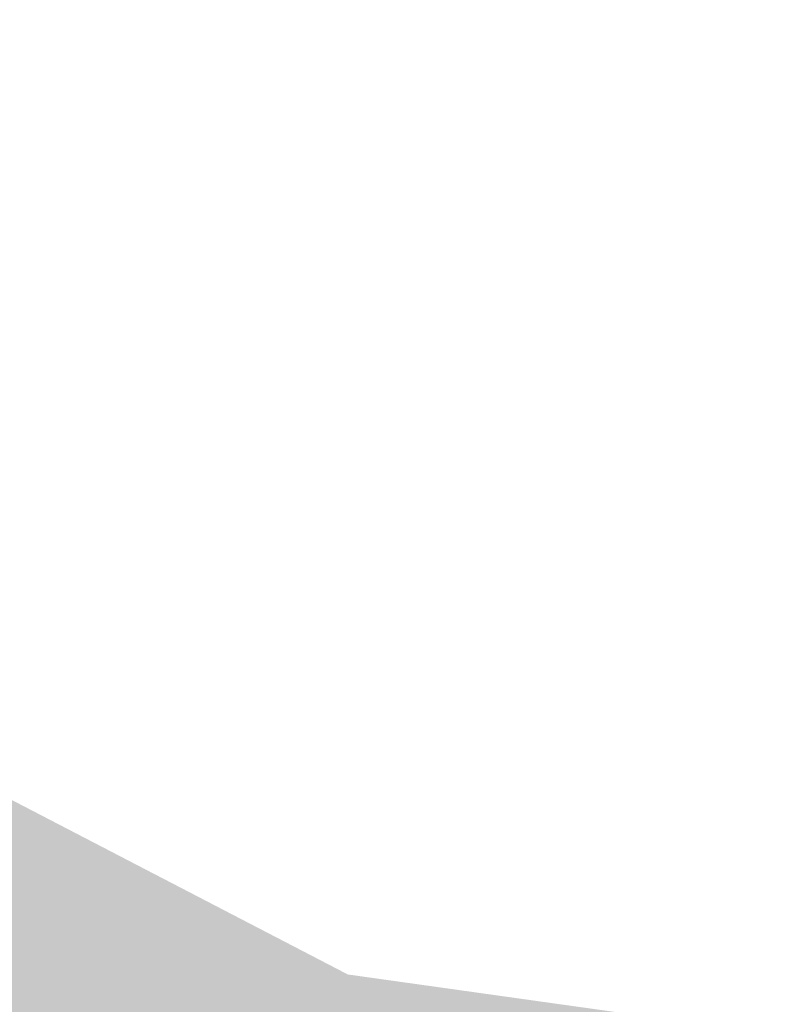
# Model space of a CAD drawing. Header units: inches. Extents: x 0 to 191500, y 0 to 342750.
# Tile 89 of 256: x 186086 to 186151, y 330834 to 330919. Entities that reach past the tile are written whole.
import ezdxf

# ---------------------------------------------------------------- set-up
doc = ezdxf.new("R2010")
doc.units = ezdxf.units.IN
doc.header["$MEASUREMENT"] = 0
doc.layers.add('ECW', color=150, linetype='Continuous', lineweight=20)
doc.layers.add('Tekst algemeen', color=7, linetype='Continuous', lineweight=20)
doc.styles.add('Verdana', font='arial.ttf')
doc.dimstyles.new('Waterblock1OP1', dxfattribs={"dimscale": 3, "dimtxt": 30, "dimasz": 20, "dimexe": 2, "dimexo": 1, "dimgap": 5, "dimtad": 1, "dimdec": 1, "dimdsep": 46, "dimtxsty": 'Verdana', "dimcen": -10, "dimse1": 1, "dimse2": 1, "dimadec": 0, "dimazin": 0, "dimtfac": 1, "dimtdec": 1, "dimtmove": 1, "dimatfit": 3, "dimfxl": 1, "dimtolj": 1, "dimtzin": 0, "dimarcsym": 0})
doc.dimstyles.new('Waterblock1OP20', dxfattribs={"dimtxt": 2, "dimasz": 1, "dimexe": 0.5, "dimexo": 0.875, "dimgap": 0.875, "dimtad": 1, "dimdec": 0, "dimlfac": 20, "dimdsep": 46, "dimtxsty": 'Standard', "dimblk": 'OBLIQUE', "dimcen": -3.5, "dimadec": 0, "dimazin": 0, "dimtfac": 1, "dimtdec": 0, "dimtmove": 1, "dimatfit": 3, "dimfxl": 1, "dimtolj": 1, "dimtzin": 0, "dimarcsym": 0})
picture_1 = doc.add_image_def('image1.ecw', size_in_pixel=(220000, 285000))

msp = doc.modelspace()

# ---------------------------------------------------------------- pictures from other files: only their frames are drawn
at = {"layer": 'ECW'}
image = msp.add_image(picture_1, insert=(180500, 328500), size_in_units=(11000, 14250), dxfattribs=at)
image.dxf.flags = 7

# ---------------------------------------------------------------- leaders
at = {"layer": 'Tekst algemeen'}
for points, dimstyle, override in [([(186278.94136, 330819.68282), (186278.10474, 330828.36664)], 'Waterblock1OP1', {"dimasz": 300, "dimse1": 0, "dimse2": 0}), ([(186249.29422, 330766.51862), (186240.39017, 330769.42649)], 'Waterblock1OP1', {"dimasz": 300, "dimse1": 0, "dimse2": 0}), ([(186235.55213, 330819.56931), (186232.46554, 330819.49657)], 'Waterblock1OP20', {"dimasz": 300})]:
    msp.add_leader(points, dimstyle=dimstyle, override=override, dxfattribs=at)

doc.saveas('drawing.dxf')
